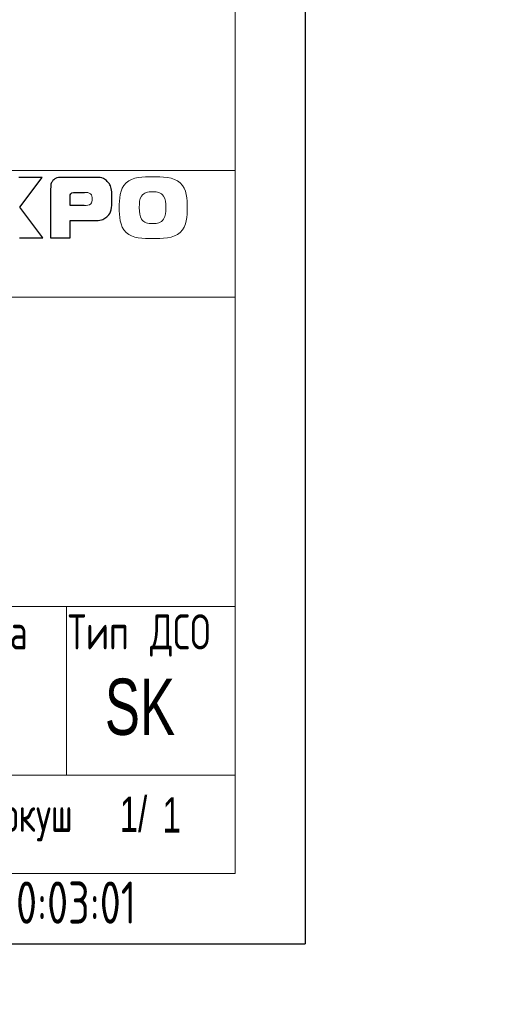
# Model space of a CAD drawing. Header units: millimetres. Extents: x 0 to 553, y -4 to 396.
# Tile 29 of 32: x 400 to 434, y -4 to 66. Entities that reach past the tile are written whole.
import ezdxf

# ---------------------------------------------------------------- set-up
doc = ezdxf.new("R2010")
doc.units = ezdxf.units.MM
for name, color, linetype in [('TEMP', 7, 'Continuous'), ('ЗМІННІ', 156, 'Continuous'), ('ТЕКСТ', 5, 'Continuous')]:
    doc.layers.add(name, color=color, linetype=linetype)
doc.layers.add('ЛІНІЇ', color=96, linetype='Continuous', lineweight=15)
doc.styles.add('SLDTEXTSTYLE0', font='TXT', dxfattribs={"width": 0.7, "bigfont": 'bigfont'})
doc.styles.add('SLDTEXTSTYLE2', font='TXT', dxfattribs={"width": 0.7})

# ---------------------------------------------------------------- blocks, each defined once
blk = doc.blocks.new('Блок8')
at = {"layer": 'TEMP'}
for p, q in [((54.755, 8.246), (53.093, 8.246)), ((53.173, 6.122), (54.755, 8.246)), ((58.498, 8.246), (56.115, 8.246)), ((55.37, 7.434), (55.37, 3.937)), ((57.002, 7.175), (57.771, 7.175)), ((56.762, 6.252), (56.762, 6.923)), ((54.804, 3.937), (53.173, 6.122)), ((57.759, 6.252), (56.762, 6.252)), ((56.762, 3.937), (56.762, 5.18)), ((56.762, 5.18), (58.578, 5.18)), ((53.142, 3.937), (54.804, 3.937)), ((55.37, 3.937), (56.762, 3.937))]:
    blk.add_line(p, q, dxfattribs=at)
at = {"layer": 'TEMP', "lineweight": 0}
for p, q in [((54.755, 8.246), (53.093, 8.246)), ((53.173, 6.122), (54.755, 8.246)), ((54.804, 3.937), (53.173, 6.122)), ((53.142, 3.937), (54.804, 3.937))]:
    blk.add_line(p, q, dxfattribs=at)
at = {"layer": 'TEMP', "color": 179, "lineweight": 0}
for p, q in [((58.498, 8.246), (56.115, 8.246)), ((55.37, 7.434), (55.37, 3.937)), ((57.002, 7.175), (57.771, 7.175)), ((56.762, 6.252), (56.762, 6.923)), ((57.759, 6.252), (56.762, 6.252)), ((56.762, 3.937), (56.762, 5.18)), ((56.762, 5.18), (58.578, 5.18)), ((55.37, 3.937), (56.762, 3.937))]:
    blk.add_line(p, q, dxfattribs=at)
at = {"layer": 'TEMP'}
for points in [[(56.115, 8.246), (55.822, 8.246), (55.635, 8.128), (55.543, 8.024), (55.396, 7.859), (55.37, 7.61), (55.37, 7.434)], [(58.578, 5.18), (58.812, 5.18), (59.134, 5.242), (59.335, 5.414), (59.698, 5.726), (59.723, 6.467), (59.723, 6.769), (59.723, 7.39), (59.604, 7.729), (59.403, 7.944), (59.163, 8.201), (58.841, 8.246), (58.498, 8.246)], [(56.762, 6.923), (56.762, 7.015), (56.78, 7.175), (57.002, 7.175)]]:
    blk.add_open_spline(points, degree=3, dxfattribs=at)
at = {"layer": 'TEMP', "color": 179, "lineweight": 0}
for points in [[(60.739, 7.852), (60.272, 7.422), (60.253, 6.67), (60.253, 6.092)], [(62.623, 8.295), (61.97, 8.295), (61.199, 8.276), (60.739, 7.852)], [(64.601, 7.852), (64.14, 8.276), (63.275, 8.295), (62.623, 8.295)], [(65.087, 6.092), (65.087, 6.67), (65.067, 7.422), (64.601, 7.852)], [(56.762, 6.923), (56.762, 7.015), (56.78, 7.175), (57.002, 7.175)], [(57.771, 7.175), (57.931, 7.175), (58.092, 7.174), (58.208, 7.076)], [(58.208, 7.076), (58.318, 6.985), (58.331, 6.849), (58.331, 6.738)], [(61.841, 6.91), (62.027, 7.191), (62.266, 7.224), (62.623, 7.224)], [(62.623, 7.224), (62.986, 7.224), (63.213, 7.191), (63.404, 6.91)], [(58.221, 6.362), (58.105, 6.239), (57.93, 6.252), (57.759, 6.252)], [(58.331, 6.738), (58.331, 6.559), (58.288, 6.435), (58.221, 6.362)], [(61.681, 6.092), (61.681, 6.449), (61.69, 6.682), (61.841, 6.91)], [(63.404, 6.91), (63.568, 6.67), (63.564, 6.467), (63.564, 6.092)], [(60.253, 6.092), (60.253, 5.525), (60.272, 4.767), (60.739, 4.331)], [(61.841, 5.273), (61.701, 5.487), (61.681, 5.753), (61.681, 6.092)], [(63.564, 6.092), (63.564, 5.747), (63.563, 5.506), (63.404, 5.273)], [(64.601, 4.331), (65.067, 4.767), (65.087, 5.525), (65.087, 6.092)], [(62.623, 4.959), (62.272, 4.959), (62.025, 4.991), (61.841, 5.273)], [(63.404, 5.273), (63.214, 4.991), (62.986, 4.959), (62.623, 4.959)], [(60.739, 4.331), (61.193, 3.906), (61.982, 3.887), (62.623, 3.887)], [(62.623, 3.887), (63.263, 3.887), (64.146, 3.906), (64.601, 4.331)]]:
    blk.add_open_spline(points, degree=3, dxfattribs=at)
blk = doc.blocks.new('SW_NOTE_1')
at = {"layer": 'ТЕКСТ', "color": 0, "insert": (0, 4.498), "char_height": 3.5, "attachment_point": 1, "style": 'SLDTEXTSTYLE0'}
blk.add_mtext('*\\M+18451\\M+18480\\M+18478\\M+1847Dі\\M+18482\\M+18479 \\M+18474\\M+1847C\\M+18491 \\M+18474\\M+18480\\M+18472і\\M+18474\\M+18480\\M+1847B.', dxfattribs=at)
blk = doc.blocks.new('SW_NOTE_3')
at = {"layer": 'ТЕКСТ', "color": 0, "char_height": 2.5, "attachment_point": 1, "style": 'SLDTEXTSTYLE0'}
for s, insert in [('\\M+18451\\M+18480\\M+18478\\M+18482\\M+18470\\M+18487\\M+18485\\M+1847E\\M+1847B\\M+18480\\M+18472\\M+18470', (0, 3.223)), ('\\M+18472\\M+18470\\M+18473\\M+18470, \\M+1847B\\M+18473.', (0, -0.277))]:
    blk.add_mtext(s, dxfattribs=dict(at, insert=insert))
blk = doc.blocks.new('SW_NOTE_4')
at = {"layer": 'ТЕКСТ', "color": 0, "insert": (0, -0.277), "char_height": 2.5, "attachment_point": 1, "style": 'SLDTEXTSTYLE0'}
blk.add_mtext('\\M+18481\\M+18480\\M+1847B\\M+18482\\M+18479\\M+18484\\M+18484\\M+18491 \\M+1847D.2', dxfattribs=at)
blk = doc.blocks.new('SW_NOTE_5')
at = {"layer": 'ТЕКСТ', "color": 0, "insert": (0, 3.223), "char_height": 2.5, "attachment_point": 1, "style": 'SLDTEXTSTYLE0'}
blk.add_mtext('\\M+18451\\M+18480\\M+18478\\M+18482\\M+18470\\M+18487\\M+18485\\M+1847E\\M+1847B\\M+18480\\M+18472\\M+18479\\M+1847A', dxfattribs=at)

msp = doc.modelspace()

# ---------------------------------------------------------------- linework, layer by layer
at = {"layer": 'ЛІНІЇ'}
for p, q in [((415.0001, 291.9998), (415.0001, 4.9998)), ((220.0001, 54.9998), (415.0001, 54.9998)), ((415.0001, 54.9998), (415.0001, 4.9998)), ((345.0001, 45.9998), (415.0001, 45.9998)), ((345.0001, 23.9998), (415.0001, 23.9998)), ((403.0001, 23.9998), (403.0001, 11.9998)), ((345.0001, 11.9998), (415.0001, 11.9998)), ((8.0001, 4.9998), (415.0001, 4.9998)), ((415.0001, 4.9998), (220.0001, 4.9998))]:
    msp.add_line(p, q, dxfattribs=at)
at = {"layer": 'ТЕКСТ'}
for p in [(420.0001, 296.9998), (0.0001, -0.0002)]:
    msp.add_line(p, (420.0001, -0.0002), dxfattribs=at)

# ---------------------------------------------------------------- block references
at = {"color": 7, "linetype": 'Continuous'}
msp.add_blockref('Блок8', (346.5001, 46.2667), dxfattribs=at)
at = {"layer": 'ТЕКСТ'}
for name, p in [('SW_NOTE_1', (226.5023, 59.1477)), ('SW_NOTE_5', (302.881, 15.2555)), ('SW_NOTE_4', (302.881, 8.0825)), ('SW_NOTE_3', (345.4387, 8.0825))]:
    msp.add_blockref(name, p, dxfattribs=at)

# ---------------------------------------------------------------- texts
at = {"layer": 'ЗМІННІ', "attachment_point": 1}
for s, insert, char_height, style in [('\\M+18453\\M+18482\\M+18480\\M+18486\\M+18479\\M+1847D\\M+18489\\M+18485\\M+1847B \\M+18442.', (316.8015, 49.9583), 2.5, 'SLDTEXTSTYLE0'), ('\\M+1844B\\M+18480\\M+1847C\\M+18471\\M+18470\\M+18483\\M+18490\\M+1847B \\M+1844F.', (316.2036, 45.613), 2.5, 'SLDTEXTSTYLE0'), ('\\M+18452\\M+18484і\\M+1847A\\M+1847B\\M+18470 \\M+18481і\\M+18474 \\M+1847C\\M+18470\\M+1847B\\M+18479', (347.4397, 41.4326), 3.5, 'SLDTEXTSTYLE0'), ('SK', (405.729, 18.8673), 4, 'SLDTEXTSTYLE2'), ('6 \\M+18479\\M+18490\\M+1847C\\M+18491 2015 \\M+18473. 10:03:01', (374.6659, 4.4428), 3, 'SLDTEXTSTYLE0')]:
    msp.add_mtext(s, dxfattribs=dict(at, insert=insert, char_height=char_height, style=style))
at = {"layer": 'ТЕКСТ', "attachment_point": 1}
for s, insert, char_height, style in [('\\M+18443\\M+18470\\M+18471\\M+18470\\M+18482\\M+18479\\M+18484\\M+1847Eі \\M+18482\\M+18480\\M+18478\\M+1847Dі\\M+18482\\M+18479 \\M+18485\\M+18481\\M+18470\\M+1847B\\M+18480\\M+18472\\M+1847B\\M+18479', (221.0337, 54.1982), 2.5, 'SLDTEXTSTYLE0'), ('\\M+18451\\M+18480\\M+18478\\M+18482\\M+18480\\M+18471\\M+18479\\M+18472', (302.5048, 49.6243), 2.5, 'SLDTEXTSTYLE0'), ('\\M+1844E\\M+18470\\M+18478\\M+18472\\M+18470', (345.4024, 45.613), 2.5, 'SLDTEXTSTYLE0'), ('\\M+18448\\M+18470\\M+18484\\M+18472\\M+18475\\M+18482\\M+18474.', (302.6696, 36.4038), 2.5, 'SLDTEXTSTYLE0'), ('\\M+1844E\\M+18480\\M+1847D\\M+18475\\M+18482', (345.2522, 23.6011), 2.5, 'SLDTEXTSTYLE0'), ('\\M+18448\\M+1847Dі\\M+1847E\\M+18470', (394.0668, 23.441), 2.5, 'SLDTEXTSTYLE0'), ('\\M+18453\\M+18479\\M+18481 \\M+18444\\M+18452\\M+1844F', (403.0908, 23.441), 2.5, 'SLDTEXTSTYLE0'), ('\\M+1844D\\M+18470\\M+18483\\M+1848A\\M+18484\\M+18470\\M+18471', (376.3809, 10.4733), 2.5, 'SLDTEXTSTYLE0'), ('\\M+18440\\M+18482\\M+1847B\\M+18485\\M+1848A', (396.6681, 10.4733), 2.5, 'SLDTEXTSTYLE0'), ('1/', (406.7926, 10.4733), 2.5, 'SLDTEXTSTYLE2'), ('1', (409.8369, 10.4241), 2.5, 'SLDTEXTSTYLE2'), ('\\M+18452\\M+18484\\M+18472\\M+18480\\M+18482\\M+18475\\M+1847E\\M+18480 :', (356.5284, 4.5007), 3, 'SLDTEXTSTYLE0')]:
    msp.add_mtext(s, dxfattribs=dict(at, insert=insert, char_height=char_height, style=style))

doc.saveas('drawing.dxf')
